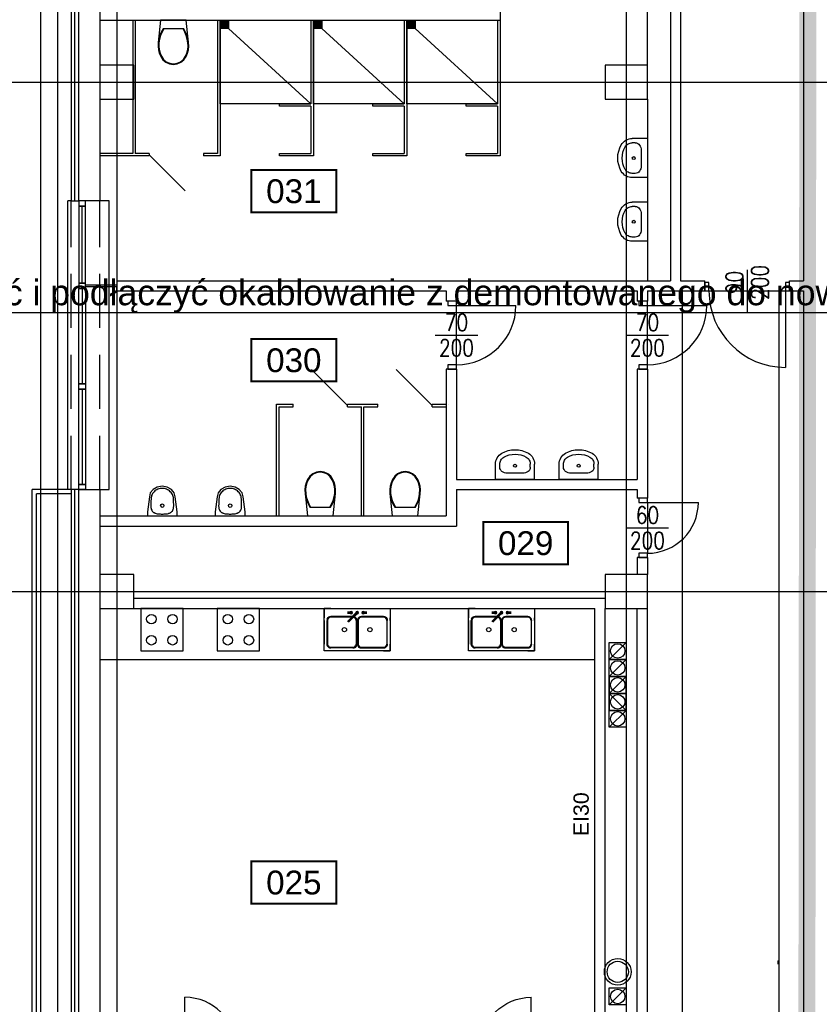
# Model space of a CAD drawing. Header units: centimetres. Extents: x -149939 to 48626, y -46000 to 152985.
# Tile 74 of 256: x -72286 to -62865, y 54138 to 65735. Entities that reach past the tile are written whole.
import ezdxf
from ezdxf import colors
from ezdxf.entities.mleader import LeaderData, LeaderLine
from ezdxf.enums import TextEntityAlignment as Align
from ezdxf.math import Vec2, Vec3

# ---------------------------------------------------------------- set-up
doc = ezdxf.new("R2010")
doc.units = ezdxf.units.CM
doc.header["$LTSCALE"] = 50
doc.header["$PDMODE"] = 35
doc.header["$PDSIZE"] = 0.1
for name, pattern in [('Kondygnacja  -0_5$0$DIVIDE', [31.75, 12.7, -6.35, 0, -6.35, 0, -6.35]), ('Kondygnacja  -0_5$0$HIDDEN', [9.525, 6.35, -3.175]), ('Osie rzutów$0$DASHDOT2', [12.7, 6.35, -3.175, 0, -3.175])]:
    doc.linetypes.add(name, pattern=pattern)
doc.layers.get('0').update_dxf_attribs({"color": 8})
doc.layers.get('DEFPOINTS').update_dxf_attribs({"color": 8})
for name, color, linetype in [('Kondygnacja  -0_5$0$ARCH_ETAPOWANIE', 8, 'Kondygnacja  -0_5$0$DIVIDE'), ('Kondygnacja  -0_5$0$ARCH_INFO_ETYK_DRZWI_IST', 8, 'Continuous'), ('Kondygnacja  -0_5$0$ARCH_INFO_ODPORNOŚĆ OGNIOWA', 8, 'Continuous'), ('Kondygnacja  -0_5$0$ARCH_MUROWANE_IST', 8, 'Continuous'), ('Kondygnacja  -0_5$0$ARCH_NIEWIDOK_IST', 8, 'Kondygnacja  -0_5$0$HIDDEN'), ('Kondygnacja  -0_5$0$ARCH_OCIEPLENIE_IST', 8, 'Continuous'), ('Kondygnacja  -0_5$0$ARCH_OTWORY_WENTYLACJA_IST', 8, 'Continuous'), ('Kondygnacja  -0_5$0$ARCH_PRZEKROJOWE_IST', 8, 'Continuous'), ('Kondygnacja  -0_5$0$ARCH_WIDOK_INNE_IST', 8, 'Continuous'), ('Kondygnacja  -0_5$0$ARCH_WIDOK_IST', 8, 'Continuous'), ('Kondygnacja  -0_5$0$ARCH_WYPOSAŻENIE_SANITARNE_IST', 8, 'Continuous'), ('Kondygnacja  -0_5$0$ARCH_ŚCIANKI_WC_5_IST', 8, 'Continuous'), ('Kondygnacja  -0_5$0$ARCH_ŚLUSARKA_DRZWI_IST', 8, 'Continuous'), ('Kondygnacja  -0_5$0$ARCH_ŚLUSARKA_OKNA_IST', 8, 'Continuous'), ('Kondygnacja  -0_5$0$ARCH_ŻELBET_IST', 8, 'Continuous'), ('Osie rzutów$0$ARCH_INFO_OSIE_IST', 8, 'Osie rzutów$0$DASHDOT2'), ('Osie rzutów$0$ARCH_INFO_OSIE_OPISY_IST', 8, 'Continuous'), ('Pomieszczenia -05$0$ARCH_INFO_AREA_ETYKIETY_200', 8, 'Continuous')]:
    doc.layers.add(name, color=color, linetype=linetype)
doc.layers.add('Kondygnacja  -0_5$0$ARCH_INFO_WYMIARY', color=8, linetype='Continuous', lineweight=9)
doc.layers.add('RFCU', color=6, linetype='Continuous', lineweight=30)
doc.styles.add('Kondygnacja  -0_5$0$Arial', font='ARIAL.TTF')
doc.styles.add('Kondygnacja  -0_5$0$Romans', font='Romans.shx', dxfattribs={"width": 0.7})
doc.styles.add('Kondygnacja  -0_5$0$ROMANS-50-CM', font='romans.shx', dxfattribs={"width": 0.8, "height": 10})
doc.styles.add('Pomieszczenia -05$0$Arial', font='ARIAL.TTF')
doc.dimstyles.new('Kondygnacja  -0_5$0$Wymiary 1-100', dxfattribs={"dimtxt": 12, "dimasz": 10, "dimexe": 5, "dimexo": 0, "dimgap": 4, "dimtad": 1, "dimrnd": 0.5, "dimzin": 12, "dimdsep": 46, "dimtxsty": 'Kondygnacja  -0_5$0$Romans', "dimblk": 'Kondygnacja  -0_5$0$_Oblique', "dimcen": 10, "dimdle": 10, "dimclrt": 55, "dimazin": 0, "dimtfac": 1, "dimtmove": 1, "dimatfit": 3, "dimfxl": 8, "dimfxlon": 1, "dimtolj": 1, "dimtzin": 0, "dimarcsym": 0})

# ---------------------------------------------------------------- blocks, each defined once
blk = doc.blocks.new('Osie rzutów')
at = {"layer": 'Osie rzutów$0$ARCH_INFO_OSIE_IST', "ltscale": 10}
for p, q in [((4930, 12510), (4930, 4623.26)), ((5000, 12510), (5000, 4512.32)), ((5600, 12510), (5600, 4512.32)), ((4436.04, 11000), (13655, 11000)), ((4436.04, 10400), (13655, 10400))]:
    blk.add_line(p, q, dxfattribs=at)
blk = doc.blocks.new('Kondygnacja  -0_5$0$_Oblique')
at = {"color": 0, "linetype": 'ByBlock', "lineweight": -2}
blk.add_line((-0.5, -0.5), (0.5, 0.5), dxfattribs=at)
blk = doc.blocks.new('*D151')
at = {"layer": 'DEFPOINTS', "color": 0}
for p in [(-64890, 62540), (-64476, 62540), (-64890, 30370)]:
    blk.add_point(p, dxfattribs=at)
at = {"layer": 'Kondygnacja  -0_5$0$ARCH_INFO_WYMIARY', "color": 0, "lineweight": -2}
for p, q in [((-64484, 62540), (-64471, 62540)), ((-64476, 30360), (-64476, 62550)), ((-64496, 48036), (-64496, 47990)), ((-64496, 47990), (-64476, 46455)), ((-64484, 30370), (-64471, 30370))]:
    blk.add_line(p, q, dxfattribs=at)
at = {"layer": 'Kondygnacja  -0_5$0$ARCH_INFO_WYMIARY', "color": 0, "linetype": 'ByBlock', "lineweight": -2, "xscale": 10, "yscale": 10, "zscale": 10}
for p, rotation in [((-64476, 62540), 90), ((-64476, 30370), 270)]:
    blk.add_blockref('Kondygnacja  -0_5$0$_Oblique', p, dxfattribs=dict(at, rotation=rotation))
at = {"layer": 'Kondygnacja  -0_5$0$ARCH_INFO_WYMIARY', "color": 55, "insert": (-64506, 48013), "char_height": 12, "attachment_point": 5, "rotation": 90, "style": 'Kondygnacja  -0_5$0$Romans'}
blk.add_mtext('\\A1;32170', dxfattribs=at)
blk = doc.blocks.new('*D172')
at = {"layer": 'DEFPOINTS', "color": 0}
for p in [(-63339, 62540), (-63050, 62540), (-63050, 46720)]:
    blk.add_point(p, dxfattribs=at)
at = {"layer": 'Kondygnacja  -0_5$0$ARCH_INFO_WYMIARY', "color": 0, "lineweight": -2}
for p, q in [((-63331, 62540), (-63344, 62540)), ((-63339, 46710), (-63339, 62550)), ((-63331, 46720), (-63344, 46720))]:
    blk.add_line(p, q, dxfattribs=at)
at = {"layer": 'Kondygnacja  -0_5$0$ARCH_INFO_WYMIARY', "color": 0, "linetype": 'ByBlock', "lineweight": -2, "xscale": 10, "yscale": 10, "zscale": 10}
for p, rotation in [((-63339, 62540), 90), ((-63339, 46720), 270)]:
    blk.add_blockref('Kondygnacja  -0_5$0$_Oblique', p, dxfattribs=dict(at, rotation=rotation))
at = {"layer": 'Kondygnacja  -0_5$0$ARCH_INFO_WYMIARY', "color": 55, "insert": (-63349, 54630), "char_height": 12, "attachment_point": 5, "rotation": 90, "style": 'Kondygnacja  -0_5$0$Romans'}
blk.add_mtext('\\A1;15820', dxfattribs=at)
blk = doc.blocks.new('Kondygnacja  -0_5$0$DRZWI90')
blk.add_line((-45, 0), (-45, 90))
at = {"lineweight": -3}
for p, q in [((0, -25), (0, 25)), ((45, 0), (-45, 0))]:
    blk.add_line(p, q, dxfattribs=at)
for points in [[(-50, -10), (-45, -10), (-45, 0), (-50, 0)], [(45, -10), (50, -10), (50, 0), (45, 0)]]:
    blk.add_lwpolyline(points, close=True, dxfattribs=at)
blk.add_arc((-45, 0), 90, 0, 90, dxfattribs=at)
blk = doc.blocks.new('Kondygnacja  -0_5$0$DRZWI70')
blk.add_line((-35, 0), (-35, 70))
at = {"lineweight": -3}
for p, q in [((0, -25), (0, 25)), ((35, 0), (-35, 0))]:
    blk.add_line(p, q, dxfattribs=at)
for points in [[(-40, -10), (-35, -10), (-35, 0), (-40, 0)], [(35, -10), (40, -10), (40, 0), (35, 0)]]:
    blk.add_lwpolyline(points, close=True, dxfattribs=at)
blk.add_arc((-35, 0), 70, 0, 90, dxfattribs=at)
blk = doc.blocks.new('Kondygnacja  -0_5$0$DRZWI60')
at = {"color": 0}
blk.add_line((-30, 0), (-30, 60), dxfattribs=at)
at = {"color": 0, "lineweight": -3}
for p, q in [((0, -25), (0, 25)), ((-30, 0), (30, 0))]:
    blk.add_line(p, q, dxfattribs=at)
for points in [[(-35, -10), (-30, -10), (-30, 0), (-35, 0)], [(30, -10), (35, -10), (35, 0), (30, 0)]]:
    blk.add_lwpolyline(points, close=True, dxfattribs=at)
blk.add_arc((-30, 0), 60, 0, 90, dxfattribs=at)
blk = doc.blocks.new('Kondygnacja  -0_5$0$kibel wiszący')
at = {"ltscale": 0.3}
for p, q in [((-12.3, 46.8), (-15, 43)), ((-8.8, 49.7), (-12.3, 46.8)), ((-8.4, 49), (-11.8, 46.2)), ((-4.6, 51.6), (-8.8, 49.7)), ((-4.4, 50.8), (-8.4, 49)), ((0, 52.2), (-4.6, 51.6)), ((0, 51.4), (-4.4, 50.8)), ((4.6, 51.6), (0, 52.2)), ((4.4, 50.8), (0, 51.4)), ((8.4, 49), (4.4, 50.8)), ((8.8, 49.7), (4.6, 51.6)), ((11.8, 46.2), (8.4, 49)), ((12.3, 46.8), (8.8, 49.7)), ((15, 43), (12.3, 46.8)), ((-17.6, 34.9), (-18.1, 30.7)), ((-16.6, 39), (-17.6, 34.9)), ((-16.8, 34.8), (-17.3, 30.7)), ((-15.8, 38.8), (-16.8, 34.8)), ((-15, 43), (-16.6, 39)), ((-14.2, 42.6), (-15.8, 38.8)), ((-11.8, 46.2), (-14.2, 42.6)), ((14.2, 42.6), (11.8, 46.2)), ((15.8, 38.8), (14.2, 42.6)), ((16.6, 39), (15, 43)), ((16.8, 34.8), (15.8, 38.8)), ((17.6, 34.9), (16.6, 39)), ((17.3, 30.7), (16.8, 34.8)), ((18.1, 30.7), (17.6, 34.9)), ((-18.1, 30.7), (-17.9, 26.5)), ((-17.9, 26.5), (-17.2, 22.2)), ((-17.9, 26.5), (-15.1, 0)), ((-17.3, 30.7), (-17.1, 26.6)), ((-17.1, 26.6), (-16.4, 22.3)), ((15.1, 0), (17.9, 26.5)), ((16.4, 22.3), (17.1, 26.6)), ((17.1, 26.6), (17.3, 30.7)), ((17.2, 22.2), (17.9, 26.5)), ((17.9, 26.5), (18.1, 30.7)), ((-17.2, 22.2), (-16, 18.1)), ((-16.4, 22.3), (-15.1, 18.1)), ((-16, 18.1), (-14.3, 14.1)), ((-15.1, 18.1), (-13.4, 14.1)), ((-14.3, 14.1), (-12.2, 10.3)), ((-13.4, 14.1), (-11.3, 10.3)), ((11.3, 10.3), (13.4, 14.1)), ((12.2, 10.3), (14.3, 14.1)), ((13.4, 14.1), (15.2, 18.1)), ((14.3, 14.1), (16, 18.1)), ((15.2, 18.1), (16.4, 22.3)), ((16, 18.1), (17.2, 22.2)), ((-12.2, 10.3), (12.2, 10.3))]:
    blk.add_line(p, q, dxfattribs=at)
at = {"ltscale": 3}
blk.add_line((-15.1, 0), (15.1, 0), dxfattribs=at)
blk = doc.blocks.new('Kondygnacja  -0_5$0$KLM_Poziom_0$0$M_BATH_TOIL_3D URINAL - BOWL_P')
at = {"color": 0, "linetype": 'ByBlock', "lineweight": -2}
blk.add_lwpolyline([(0, -17.5), (5, -17.5), (22.4, -15.2), (27.1, -14.1), (31.3, -10.8), (34, -5.9), (35, 0), (34, 5.9), (31.3, 10.8), (27.1, 14.1), (22.4, 15.2), (5, 17.5), (0, 17.5)], close=True, dxfattribs=at)
blk.add_lwpolyline([(21.8, -13.1, 0.041948), (24, -12.5, 0.055141), (26.3, -11.3, 0.048624), (28.5, -9.5, 0.049619), (30.2, -7.5, 0.049556), (31.5, -5.2, 0.049867), (32.2, -2.6, 0.049959), (32.5, 0, 0.049959), (32.2, 2.6, 0.049867), (31.5, 5.2, 0.049556), (30.2, 7.5, 0.049619), (28.5, 9.5, 0.048624), (26.3, 11.3, 0.055141), (24, 12.5, 0.041948), (21.8, 13.1, 0.011975), (13.8, 13.5, 0.042106), (10, 13.4, 0.066431), (7.8, 12.9, 0.050995), (5.8, 11.9, 0.080215), (4.8, 11, 0.019094), (4.2, 10.2, 0.027547), (3.9, 9.6, 0.030792), (3.4, 8.7, 0.020957), (2.9, 7.2, 0.047941), (2.5, 4.8, 0.023967), (2.2, 0, 0.023967), (2.5, -4.8, 0.047941), (2.9, -7.2, 0.020957), (3.4, -8.7, 0.030792), (3.9, -9.6, 0.027547), (4.2, -10.2, 0.019094), (4.8, -11, 0.080215), (5.8, -11.9, 0.050995), (7.8, -12.9, 0.066431), (10, -13.4, 0.042106), (13.8, -13.5, 0.011975)], format="xyb", close=True, dxfattribs=at)
blk.add_circle((12.1, 0), 2, dxfattribs=at)
at = {"layer": 'DEFPOINTS', "color": 0, "linetype": 'ByBlock', "lineweight": -2}
for p in [(0, 38.1), (0, -38.1)]:
    blk.add_point(p, dxfattribs=at)
blk = doc.blocks.new('Kondygnacja  -0_5$0$umywalka')
at = {"ltscale": 0.3}
for p, q in [((0, -23), (0, 23)), ((0, 23), (17.8, 23)), ((14.3, 18), (17.8, 18)), ((7.2, -9.1), (7.2, 9.1)), ((7.2, 9.1), (7.2, 9.1)), ((0, -23), (17.8, -23)), ((14.3, -18), (17.8, -18))]:
    blk.add_line(p, q, dxfattribs=at)
for points in [[(7.2, 9.1), (7.3, 10.8), (7.7, 12.5), (8.4, 14), (9.3, 15.4), (10.3, 16.5), (11.5, 17.3), (12.9, 17.8), (14.3, 18)], [(17.8, 23), (19.8, 22.9), (21.7, 22.5), (23.6, 21.9), (25.4, 21), (27, 20), (28.4, 18.7), (29.7, 17.3), (30.8, 15.7)], [(17.8, 18), (19.1, 17.9), (20.3, 17.7), (21.5, 17.3), (22.6, 16.7), (23.7, 16.1), (24.6, 15.3), (25.4, 14.4), (26.1, 13.3)], [(26.1, 13.3), (27.7, 10.2), (28.8, 6.9), (29.5, 3.5), (29.7, 0), (29.5, -3.5), (28.8, -6.9), (27.7, -10.2), (26.1, -13.3)], [(30.8, 15.7), (32.6, 12), (33.9, 8.1), (34.7, 4.1), (35, 0), (34.7, -4.1), (33.9, -8.1), (32.6, -12), (30.8, -15.7)], [(14.3, -18), (12.9, -17.8), (11.5, -17.3), (10.3, -16.5), (9.3, -15.4), (8.4, -14), (7.7, -12.5), (7.3, -10.8), (7.2, -9.1)], [(26.1, -13.3), (25.4, -14.4), (24.6, -15.3), (23.7, -16.1), (22.6, -16.7), (21.5, -17.3), (20.3, -17.7), (19.1, -17.9), (17.8, -18)], [(30.8, -15.7), (29.7, -17.3), (28.4, -18.7), (27, -20), (25.4, -21), (23.6, -21.9), (21.7, -22.5), (19.8, -22.9), (17.8, -23)]]:
    blk.add_lwpolyline(points, dxfattribs=at)
blk.add_circle((16.1, 0), 1.75, dxfattribs=at)
blk = doc.blocks.new('Kondygnacja  -0_5$0$KLM_Poziom_0$0$ZLEW2')
for points, elevation in [([(78, 0), (0, 0), (0, -50), (78, -50)], -0.5), ([(37.8, -43.2), (38, -42), (38, -14), (37.8, -12.8), (37.2, -11.8), (36.2, -10.8), (35.2, -10.2), (34, -10), (8, -10), (6.8, -10.2), (5.8, -10.8), (4.8, -11.8), (4.2, -12.8), (4, -14), (4, -42), (4.2, -43.2), (4.8, -44.2), (5.8, -45.2), (6.8, -45.8), (8, -46), (34, -46), (35.2, -45.8), (36.2, -45.2), (37.2, -44.2)], -16.5), ([(73.8, -43.2), (74, -42), (74, -14), (73.8, -12.8), (73.2, -11.8), (72.2, -10.8), (71.2, -10.2), (70, -10), (44, -10), (42.8, -10.2), (41.8, -10.8), (40.8, -11.8), (40.2, -12.8), (40, -14), (40, -42), (40.2, -43.2), (40.8, -44.2), (41.8, -45.2), (42.8, -45.8), (44, -46), (70, -46), (71.2, -45.8), (72.2, -45.2), (73.2, -44.2)], -16.5)]:
    blk.add_lwpolyline(points, close=True, dxfattribs=dict(elevation=elevation))
for points in [[(8, -9.5), (6.5, -9.8), (5.5, -10.2), (4.2, -11.5), (3.8, -12.5), (3.5, -14)], [(34, -9.5), (35.5, -9.8), (36.5, -10.2), (37.8, -11.5), (38.2, -12.5), (38.5, -14)], [(44, -9.5), (42.5, -9.8), (41.5, -10.2), (40.2, -11.5), (39.8, -12.5), (39.5, -14)], [(70, -9.5), (71.5, -9.8), (72.5, -10.2), (73.8, -11.5), (74.2, -12.5), (74.5, -14)], [(8, -46.5), (6.5, -46.2), (5.5, -45.8), (4.2, -44.5), (3.8, -43.5), (3.5, -42)], [(34, -46.5), (35.5, -46.2), (36.5, -45.8), (37.8, -44.5), (38.2, -43.5), (38.5, -42)], [(44, -46.5), (42.5, -46.2), (41.5, -45.8), (40.2, -44.5), (39.8, -43.5), (39.5, -42)], [(70, -46.5), (71.5, -46.2), (72.5, -45.8), (73.8, -44.5), (74.2, -43.5), (74.5, -42)]]:
    blk.add_lwpolyline(points)
at = {"elevation": -0.5}
for points in [[(8, -10), (6.8, -10.2), (5.8, -10.8), (4.8, -11.8), (4.2, -12.8), (4, -14)], [(34, -10), (35.2, -10.2), (36.2, -10.8), (37.2, -11.8), (37.8, -12.8), (38, -14)], [(44, -10), (42.8, -10.2), (41.8, -10.8), (40.8, -11.8), (40.2, -12.8), (40, -14)], [(70, -10), (71.2, -10.2), (72.2, -10.8), (73.2, -11.8), (73.8, -12.8), (74, -14)], [(8, -46), (6.8, -45.8), (5.8, -45.2), (4.8, -44.2), (4.2, -43.2), (4, -42)], [(34, -46), (35.2, -45.8), (36.2, -45.2), (37.2, -44.2), (37.8, -43.2), (38, -42)], [(44, -46), (42.8, -45.8), (41.8, -45.2), (40.8, -44.2), (40.2, -43.2), (40, -42)], [(70, -46), (71.2, -45.8), (72.2, -45.2), (73.2, -44.2), (73.8, -43.2), (74, -42)]]:
    blk.add_lwpolyline(points, dxfattribs=at)
for points in [[(8, -9.5), (34, -9.5, -0.318626)], [(38.5, -14), (38.5, -42, -0.325454)], [(34, -46.5), (8, -46.5, -0.318626)]]:
    blk.add_lwpolyline(points, format="xyb")
at = {"extrusion": (1.83772e-16, 1, -1.83772e-16), "elevation": -5.5}
blk.add_lwpolyline([(-33.5, 2.5), (-33.5, 3.5), (-27.5, 3.5), (-27.5, 2.5)], close=True, dxfattribs=at)
at = {"extrusion": (-0.707107, -0.707107, -1.83772e-16), "elevation": -24.8}
blk.add_lwpolyline([(29.6, 2.5), (31.6, 5.5), (46.4, 5.5), (46.4, 4), (32.6, 4), (32.6, 2.5)], close=True, dxfattribs=at)
at = {"extrusion": (-6.12574e-17, -1, -1.83772e-16), "elevation": 4.5}
blk.add_lwpolyline([(44.5, 2.5), (44.5, 3.5), (50.5, 3.5), (50.5, 2.5)], close=True, dxfattribs=at)
for centre, radius in [((32, -5, 0.5), 1.5), ((39, -5, 0.5), 1.5), ((46, -5, 0.5), 1.5), ((49, -15, 3), 0.5)]:
    blk.add_circle(centre, radius)
for centre, start, end in [((24, -25, -16.5), 0, 180), ((54, -25, -16.5), 0, 180), ((24, -25, -16.5), 180, 0), ((54, -25, -16.5), 180, 0)]:
    blk.add_arc(centre, 2.5, start, end)
for points, invisible_edges in [([(5.5, -10.2), (6.5, -9.8), (5.8, 0), (0, 0)], 10), ([(4.2, -11.5), (5.5, -10.2), (0, 0), (0, -7)], 10), ([(8, -9.5), (8, 0), (5.8, 0), (6.5, -9.8)], 5), ([(70, -9.5), (70, 0), (8, 0), (8, -9.5)], 13), ([(70, -9.5), (70, 0), (72.2, 0), (71.5, -9.8)], 5), ([(72.5, -10.2), (71.5, -9.8), (72.2, 0), (78, 0)], 10), ([(73.8, -11.5), (72.5, -10.2), (78, 0), (78, -7)], 10), ([(3.8, -12.5), (4.2, -11.5), (0, -7), (0, -11.2)], 10), ([(3.5, -14), (0, -14), (0, -11.2), (3.8, -12.5)], 5), ([(4.8, -11.8, -0.5), (4.2, -11.5), (3.8, -12.5), (4.2, -12.8, -0.5)], 5), ([(5.5, -10.2), (4.2, -11.5), (4.8, -11.8, -0.5), (5.8, -10.8, -0.5)], 10), ([(6.5, -9.8), (5.5, -10.2), (5.8, -10.8, -0.5), (6.8, -10.2, -0.5)], 10), ([(8, -10, -0.5), (8, -9.5), (6.5, -9.8), (6.8, -10.2, -0.5)], 5), ([(34, -10, -0.5), (8, -10, -0.5), (8, -9.5), (34, -9.5)], 10), ([(34, -10, -0.5), (34, -9.5), (35.5, -9.8), (35.2, -10.2, -0.5)], 5), ([(34, -9.5), (39, -9.5), (35.5, -9.8)], 3), ([(35.5, -9.8), (36.5, -10.2), (36.2, -10.8, -0.5), (35.2, -10.2, -0.5)], 10), ([(35.5, -9.8), (39, -9.5), (36.5, -10.2)], 3), ([(36.5, -10.2), (37.8, -11.5), (37.2, -11.8, -0.5), (36.2, -10.8, -0.5)], 10), ([(36.5, -10.2), (39, -9.5), (37.8, -11.5)], 3), ([(37.2, -11.8, -0.5), (37.8, -11.5), (38.2, -12.5), (37.8, -12.8, -0.5)], 5), ([(40.2, -11.5), (39, -9.5), (37.8, -11.5)], 11), ([(40.2, -11.5), (37.8, -11.5), (38.2, -12.5), (39.8, -12.5)], 5), ([(41.5, -10.2), (39, -9.5), (40.2, -11.5)], 3), ([(42.5, -9.8), (39, -9.5), (41.5, -10.2)], 3), ([(44, -9.5), (39, -9.5), (42.5, -9.8)], 3), ([(40.8, -11.8, -0.5), (40.2, -11.5), (39.8, -12.5), (40.2, -12.8, -0.5)], 5), ([(41.5, -10.2), (40.2, -11.5), (40.8, -11.8, -0.5), (41.8, -10.8, -0.5)], 10), ([(42.5, -9.8), (41.5, -10.2), (41.8, -10.8, -0.5), (42.8, -10.2, -0.5)], 10), ([(44, -10, -0.5), (44, -9.5), (42.5, -9.8), (42.8, -10.2, -0.5)], 5), ([(70, -10, -0.5), (44, -10, -0.5), (44, -9.5), (70, -9.5)], 10), ([(70, -10, -0.5), (70, -9.5), (71.5, -9.8), (71.2, -10.2, -0.5)], 5), ([(71.5, -9.8), (72.5, -10.2), (72.2, -10.8, -0.5), (71.2, -10.2, -0.5)], 10), ([(72.5, -10.2), (73.8, -11.5), (73.2, -11.8, -0.5), (72.2, -10.8, -0.5)], 10), ([(73.2, -11.8, -0.5), (73.8, -11.5), (74.2, -12.5), (73.8, -12.8, -0.5)], 5), ([(74.2, -12.5), (73.8, -11.5), (78, -7), (78, -11.2)], 10), ([(74.5, -14), (78, -14), (78, -11.2), (74.2, -12.5)], 5), ([(3.5, -14), (0, -14), (0, -42), (3.5, -42)], 5), ([(4.2, -12.8, -0.5), (3.8, -12.5), (3.5, -14), (4, -14, -0.5)], 5), ([(4, -14, -0.5), (4, -42, -0.5), (3.5, -42), (3.5, -14)], 10), ([(37.8, -12.8, -0.5), (38.2, -12.5), (38.5, -14), (38, -14, -0.5)], 5), ([(38, -14, -0.5), (38, -42, -0.5), (38.5, -42), (38.5, -14)], 10), ([(39.5, -14), (39.8, -12.5), (38.2, -12.5), (38.5, -14)], 10), ([(39.5, -42), (39.5, -14), (38.5, -14), (38.5, -42)], 10), ([(40.2, -12.8, -0.5), (39.8, -12.5), (39.5, -14), (40, -14, -0.5)], 5), ([(40, -14, -0.5), (40, -42, -0.5), (39.5, -42), (39.5, -14)], 10), ([(73.8, -12.8, -0.5), (74.2, -12.5), (74.5, -14), (74, -14, -0.5)], 5), ([(74, -14, -0.5), (74, -42, -0.5), (74.5, -42), (74.5, -14)], 10), ([(74.5, -14), (78, -14), (78, -42), (74.5, -42)], 5), ([(74.5, -14), (78, -14), (78, -42), (74.5, -42)], 5), ([(3.5, -42), (3.8, -43.5), (0, -45), (0, -42)], 10), ([(3.8, -43.5), (4.2, -44.5), (0, -48), (0, -45)], 10), ([(4.2, -44.5), (5.5, -45.8), (0, -50), (0, -48)], 10), ([(5.5, -45.8), (2.5, -50), (0, -50)], 9), ([(5.5, -45.8), (6.5, -46.2), (5.8, -50), (2.5, -50)], 10), ([(4.2, -43.2, -0.5), (3.8, -43.5), (3.5, -42), (4, -42, -0.5)], 5), ([(4.8, -44.2, -0.5), (4.2, -44.5), (3.8, -43.5), (4.2, -43.2, -0.5)], 5), ([(5.5, -45.8), (4.2, -44.5), (4.8, -44.2, -0.5), (5.8, -45.2, -0.5)], 10), ([(6.5, -46.2), (5.5, -45.8), (5.8, -45.2, -0.5), (6.8, -45.8, -0.5)], 10), ([(8, -46.5), (8, -50), (5.8, -50), (6.5, -46.2)], 5), ([(8, -46, -0.5), (8, -46.5), (6.5, -46.2), (6.8, -45.8, -0.5)], 5), ([(34, -46, -0.5), (8, -46, -0.5), (8, -46.5), (34, -46.5)], 14), ([(34, -46, -0.5), (34, -46.5), (35.5, -46.2), (35.2, -45.8, -0.5)], 5), ([(34, -46.5), (39, -46.5), (35.5, -46.2)], 3), ([(35.5, -46.2), (36.5, -45.8), (36.2, -45.2, -0.5), (35.2, -45.8, -0.5)], 10), ([(35.5, -46.2), (39, -46.5), (36.5, -45.8)], 3), ([(36.5, -45.8), (37.8, -44.5), (37.2, -44.2, -0.5), (36.2, -45.2, -0.5)], 10), ([(36.5, -45.8), (39, -46.5), (37.8, -44.5)], 3), ([(37.2, -44.2, -0.5), (37.8, -44.5), (38.2, -43.5), (37.8, -43.2, -0.5)], 5), ([(37.8, -43.2, -0.5), (38.2, -43.5), (38.5, -42), (38, -42, -0.5)], 5), ([(40.2, -44.5), (37.8, -44.5), (38.2, -43.5), (39.8, -43.5)], 5), ([(40.2, -44.5), (39, -46.5), (37.8, -44.5)], 11), ([(39.5, -42), (39.8, -43.5), (38.2, -43.5), (38.5, -42)], 10), ([(41.5, -45.8), (39, -46.5), (40.2, -44.5)], 3), ([(42.5, -46.2), (39, -46.5), (41.5, -45.8)], 3), ([(44, -46.5), (39, -46.5), (42.5, -46.2)], 3), ([(40.2, -43.2, -0.5), (39.8, -43.5), (39.5, -42), (40, -42, -0.5)], 5), ([(40.8, -44.2, -0.5), (40.2, -44.5), (39.8, -43.5), (40.2, -43.2, -0.5)], 5), ([(41.5, -45.8), (40.2, -44.5), (40.8, -44.2, -0.5), (41.8, -45.2, -0.5)], 10), ([(42.5, -46.2), (41.5, -45.8), (41.8, -45.2, -0.5), (42.8, -45.8, -0.5)], 10), ([(44, -46, -0.5), (44, -46.5), (42.5, -46.2), (42.8, -45.8, -0.5)], 5), ([(70, -46, -0.5), (44, -46, -0.5), (44, -46.5), (70, -46.5)], 10), ([(70, -46, -0.5), (70, -46.5), (71.5, -46.2), (71.2, -45.8, -0.5)], 5), ([(70, -46.5), (70, -50), (72.2, -50), (71.5, -46.2)], 5), ([(71.5, -46.2), (72.5, -45.8), (72.2, -45.2, -0.5), (71.2, -45.8, -0.5)], 10), ([(72.5, -45.8), (71.5, -46.2), (72.2, -50), (75.5, -50)], 10), ([(72.5, -45.8), (73.8, -44.5), (73.2, -44.2, -0.5), (72.2, -45.2, -0.5)], 10), ([(73.8, -44.5), (72.5, -45.8), (78, -50), (78, -48)], 10), ([(72.5, -45.8), (75.5, -50), (78, -50)], 9), ([(73.2, -44.2, -0.5), (73.8, -44.5), (74.2, -43.5), (73.8, -43.2, -0.5)], 5), ([(73.8, -43.2, -0.5), (74.2, -43.5), (74.5, -42), (74, -42, -0.5)], 5), ([(74.2, -43.5), (73.8, -44.5), (78, -48), (78, -45)], 10), ([(74.5, -42), (74.2, -43.5), (78, -45), (78, -42)], 10), ([(70, -46.5), (8, -46.5), (8, -50), (70, -50)], 11)]:
    blk.add_3dface(points, dxfattribs=dict(invisible_edges=invisible_edges))
for points in [[(27.5, -4.5, 3.5), (33.5, -4.5, 3.5), (33.5, -4.5, 2.5), (27.5, -4.5, 2.5)], [(27.5, -5.5, 3.5), (33.5, -5.5, 3.5), (33.5, -5.5, 2.5), (27.5, -5.5, 2.5)], [(38.1, -5.2, 4), (39.5, -6.6, 4), (39.5, -6.6, 2.5), (37.4, -4.5, 2.5)], [(38.8, -5.9, 5.5), (38.1, -5.2, 4), (49.3, -16.3, 4), (49.3, -16.3, 5.5)], [(39.2, -4.1, 4), (40.6, -5.5, 4), (40.6, -5.5, 2.5), (38.5, -3.4, 2.5)], [(39.9, -4.8, 5.5), (39.2, -4.1, 4), (50.3, -15.3, 4), (50.3, -15.3, 5.5)], [(50.5, -4.5, 3.5), (44.5, -4.5, 3.5), (44.5, -4.5, 2.5), (50.5, -4.5, 2.5)], [(50.5, -5.5, 3.5), (44.5, -5.5, 3.5), (44.5, -5.5, 2.5), (50.5, -5.5, 2.5)]]:
    blk.add_3dface(points)
blk = doc.blocks.new('Pomieszczenia -05$0$etykieta_numer')
at = {"color": 0, "linetype": 'ByBlock', "const_width": 2.44}
blk.add_lwpolyline([(-50, -50), (-50, 0), (50, 0), (50, -50)], close=True, dxfattribs=at)
at = {"color": 0, "linetype": 'ByBlock', "style": 'Pomieszczenia -05$0$Arial'}
blk.add_attdef('AECAREA:NUMBER', text='', height=28, dxfattribs=at).set_placement((0, -25), align=Align.MIDDLE)

msp = doc.modelspace()

# ---------------------------------------------------------------- hatches: boundary and pattern name
at = {"layer": 'Kondygnacja  -0_5$0$ARCH_WIDOK_INNE_IST'}
h = msp.add_hatch(dxfattribs=at)
h.set_pattern_fill('ANSI31', color=256, scale=5, angle=45, style=0)
h.set_pattern_definition([(270, (567340.365, -65335.702), (-15.875, -3e-15), [])])
h.paths.add_polyline_path([(-69925, 65730), (-69825, 65730), (-69825, 65630), (-69925, 65630)])
h = msp.add_hatch(dxfattribs=at)
h.set_pattern_fill('ANSI31', color=256, scale=5, angle=45, style=0)
h.set_pattern_definition([(270, (568440.365, -65335.702), (-15.875, -3e-15), [])])
h.paths.add_polyline_path([(-68825, 65730), (-68725, 65730), (-68725, 65630), (-68825, 65630)])
h = msp.add_hatch(dxfattribs=at)
h.set_pattern_fill('ANSI31', color=256, scale=5, angle=45, style=0)
h.set_pattern_definition([(270, (569540.365, -65335.702), (-15.875, -3e-15), [])])
h.paths.add_polyline_path([(-67725, 65730), (-67625, 65730), (-67625, 65630), (-67725, 65630)])

# ---------------------------------------------------------------- linework, layer by layer
at = {"layer": 'Kondygnacja  -0_5$0$ARCH_ETAPOWANIE', "ltscale": 10, "const_width": 200, "elevation": 3000}
msp.add_lwpolyline([(-71680, -5690), (-71680, 9430), (-65010, 9430), (-65010, 10860), (-63050, 10860), (-62990, 77200), (-59020, 77200), (-59020, 89588.736), (-59420, 89588.736), (-59420.034, 102625.822), (-71890, 102620.19), (-71890, 102620.19), (-32748.04, 102637.868)], dxfattribs=at)
at = {"layer": 'Kondygnacja  -0_5$0$ARCH_MUROWANE_IST', "ltscale": 4}
for p, q in [((-64620, 69740), (-64620, 62660)), ((-64500, 69740), (-64500, 62660)), ((-63050, 69740), (-63050, 62660)), ((-66625, 66670), (-66625, 65730)), ((-71340, 65730), (-66625, 65730)), ((-71140, 62660), (-64620, 62660)), ((-71140, 62660), (-71140, 62610)), ((-64500, 62660), (-64215, 62660)), ((-64215, 62540), (-64215, 62660)), ((-63215, 62660), (-63050, 62660)), ((-63215, 62540), (-63215, 62660)), ((-71140, 62610), (-71510, 62610)), ((-71140, 62590), (-71510, 62590)), ((-71140, 62540), (-71140, 62590)), ((-71140, 62540), (-67260, 62540)), ((-67260, 62540), (-67260, 62420)), ((-67140, 62540), (-65010, 62540)), ((-67140, 62540), (-67140, 62420)), ((-65010, 62540), (-65010, 62420)), ((-64890, 62540), (-64215, 62540)), ((-64890, 62540), (-64890, 62420)), ((-63215, 62540), (-63050, 62540)), ((-63050, 62540), (-63050, 46720)), ((-67140, 62420), (-67260, 62420)), ((-64890, 62420), (-65010, 62420)), ((-67260, 61620), (-67260, 59890)), ((-67140, 61620), (-67260, 61620)), ((-67140, 61620), (-67140, 60320)), ((-65010, 61620), (-65010, 60320)), ((-64890, 61620), (-65010, 61620)), ((-64890, 61620), (-64890, 60100)), ((-67140, 60320), (-65010, 60320)), ((-67140, 60200), (-67140, 59770)), ((-67140, 60200), (-65010, 60200)), ((-65010, 60200), (-65010, 60100)), ((-64890, 60100), (-65010, 60100)), ((-71340, 59890), (-67260, 59890)), ((-71340, 59770), (-67140, 59770)), ((-65010, 59400), (-65010, 59200)), ((-64890, 59400), (-65010, 59400)), ((-64890, 59400), (-64890, 59200)), ((-70940, 58920), (-65390, 58920)), ((-71340, 58800), (-71340, 57240)), ((-70940, 58800), (-65510, 58800)), ((-65510, 53620), (-65510, 58800)), ((-65390, 53200), (-65390, 58800)), ((-65010, 53200), (-65010, 58800)), ((-64890, 53200), (-64890, 58800))]:
    msp.add_line(p, q, dxfattribs=at)
for points in [[(-71590, 67400), (-71340, 67400), (-71340, 63600), (-71590, 63600)], [(-71590, 60200), (-71340, 60200), (-71340, 51868.29), (-71590, 51868.29)]]:
    msp.add_lwpolyline(points, close=True, dxfattribs=at)
at = {"layer": 'Kondygnacja  -0_5$0$ARCH_NIEWIDOK_IST', "ltscale": 2}
for p, q in [((-71680, 60200), (-71680, 63600)), ((-71340, 60200), (-71340, 63600))]:
    msp.add_line(p, q, dxfattribs=at)
at = {"layer": 'Kondygnacja  -0_5$0$ARCH_OCIEPLENIE_IST'}
for p, q in [((-71635, 63600), (-71635, 67400)), ((-71635, 51868.29), (-71635, 60200))]:
    msp.add_line(p, q, dxfattribs=at)
at = {"layer": 'Kondygnacja  -0_5$0$ARCH_OTWORY_WENTYLACJA_IST'}
for p, q in [((-65140, 58400), (-65340, 58200)), ((-65140, 58200), (-65340, 58000)), ((-65140, 58000), (-65340, 57800)), ((-65340, 57800), (-65140, 57600)), ((-65340, 57800), (-65140, 57600)), ((-65140, 57600), (-65340, 57400)), ((-65140, 54330), (-65340, 54130))]:
    msp.add_line(p, q, dxfattribs=at)
for points in [[(-65140, 58200), (-65340, 58200), (-65340, 58400), (-65140, 58400)], [(-65140, 58000), (-65340, 58000), (-65340, 58200), (-65140, 58200)], [(-65340, 57800), (-65140, 57800), (-65140, 58000), (-65340, 58000)], [(-65340, 57800), (-65140, 57800), (-65140, 58000), (-65340, 58000)], [(-65140, 57800), (-65340, 57800), (-65340, 58000), (-65140, 58000)], [(-65340, 57600), (-65140, 57600), (-65140, 57800), (-65340, 57800)], [(-65340, 57600), (-65140, 57600), (-65140, 57800), (-65340, 57800)], [(-65140, 57600), (-65340, 57600), (-65340, 57800), (-65140, 57800)], [(-65140, 57400), (-65340, 57400), (-65340, 57600), (-65140, 57600)], [(-65140, 54130), (-65340, 54130), (-65340, 54330), (-65140, 54330)]]:
    msp.add_lwpolyline(points, close=True, dxfattribs=at)
for centre, radius in [((-65240, 58300), 85), ((-65240, 58100), 85), ((-65240, 57900), 85), ((-65240, 57700), 85), ((-65240, 57500), 85), ((-65240, 54520), 157.5), ((-65240, 54520), 125), ((-65240, 54230), 85)]:
    msp.add_circle(centre, radius, dxfattribs=at)
at = {"layer": 'Kondygnacja  -0_5$0$ARCH_PRZEKROJOWE_IST', "ltscale": 4}
for p, q in [((-71840, 68850), (-71840, 50600)), ((-72040, 68650), (-72040, 50600)), ((-72140, 51868.29), (-72140, 60200)), ((-71680, 60200), (-72140, 60200)), ((-72090, 51918.29), (-72090, 60150)), ((-71680, 60150), (-72090, 60150))]:
    msp.add_line(p, q, dxfattribs=at)
for points in [[(-71590, 67400), (-71680, 67400), (-71680, 63600), (-71590, 63600)], [(-71590, 60200), (-71680, 60200), (-71680, 51868.29), (-71590, 51868.29)]]:
    msp.add_lwpolyline(points, dxfattribs=at)
at = {"layer": 'Kondygnacja  -0_5$0$ARCH_WIDOK_INNE_IST'}
for p, q in [((-68855, 64745), (-69825, 65630)), ((-67755, 64745), (-68725, 65630)), ((-66655, 64745), (-67625, 65630))]:
    msp.add_line(p, q, dxfattribs=at)
for points in [[(-69925, 65730), (-68855, 65730), (-68855, 64745), (-69925, 64745)], [(-69925, 65730), (-69825, 65730), (-69825, 65630), (-69925, 65630)], [(-68825, 65730), (-67755, 65730), (-67755, 64745), (-68825, 64745)], [(-68825, 65730), (-68725, 65730), (-68725, 65630), (-68825, 65630)], [(-67725, 65730), (-66655, 65730), (-66655, 64745), (-67725, 64745)], [(-67725, 65730), (-67625, 65730), (-67625, 65630), (-67725, 65630)]]:
    msp.add_lwpolyline(points, close=True, dxfattribs=at)
at = {"layer": 'Kondygnacja  -0_5$0$ARCH_WIDOK_IST'}
for p, q in [((-64890, 65200), (-64890, 69740)), ((-64890, 64800), (-64890, 62660)), ((-71680, 63600), (-71720, 63600))]:
    msp.add_line(p, q, dxfattribs=at)
for points in [[(-71680, 60200), (-71720, 60200), (-71720, 63600)], [(-71340, 60200), (-71230, 60200), (-71230, 63600), (-71340, 63600)]]:
    msp.add_lwpolyline(points, dxfattribs=at)
at = {"layer": 'Kondygnacja  -0_5$0$ARCH_WYPOSAŻENIE_SANITARNE_IST'}
msp.add_line((-71340, 58200), (-65510, 58200), dxfattribs=at)
for points in [[(-70860, 58300), (-70360, 58300), (-70360, 58800), (-70860, 58800)], [(-69960, 58300), (-69460, 58300), (-69460, 58800), (-69960, 58800)]]:
    msp.add_lwpolyline(points, close=True, dxfattribs=at)
for centre in [(-70735, 58675), (-70485, 58675), (-69835, 58675), (-69585, 58675), (-70735, 58425), (-70485, 58425), (-69835, 58425), (-69585, 58425)]:
    msp.add_circle(centre, 55.739, dxfattribs=at)
at = {"layer": 'Kondygnacja  -0_5$0$ARCH_ŚCIANKI_WC_5_IST'}
for p, q in [((-70955, 65730), (-70955, 64160)), ((-70925, 65730), (-70925, 64160)), ((-69955, 65730), (-69955, 64160)), ((-69925, 65730), (-69925, 64130)), ((-68855, 65730), (-68855, 64745)), ((-68825, 65730), (-68825, 64130)), ((-67755, 65730), (-67755, 64745)), ((-67725, 65730), (-67725, 64130)), ((-66655, 65730), (-66655, 64745)), ((-66625, 65730), (-66625, 64130)), ((-69225, 64715), (-69225, 64745)), ((-69225, 64745), (-68855, 64745)), ((-68855, 64715), (-69225, 64715)), ((-68855, 64715), (-68855, 64160)), ((-68125, 64715), (-68125, 64745)), ((-68125, 64745), (-67755, 64745)), ((-67755, 64715), (-68125, 64715)), ((-67755, 64715), (-67755, 64160)), ((-67025, 64715), (-67025, 64745)), ((-67025, 64745), (-66655, 64745)), ((-66655, 64715), (-67025, 64715)), ((-66655, 64715), (-66655, 64160)), ((-70955, 64160), (-71340, 64160)), ((-70760, 64160), (-70925, 64160)), ((-70760, 64160), (-70760, 64130)), ((-70760, 64145), (-70335.736, 63720.736)), ((-69955, 64160), (-70120, 64160)), ((-70120, 64160), (-70120, 64130)), ((-69225, 64130), (-69225, 64160)), ((-69225, 64160), (-68855, 64160)), ((-68125, 64130), (-68125, 64160)), ((-68125, 64160), (-67755, 64160)), ((-67025, 64130), (-67025, 64160)), ((-67025, 64160), (-66655, 64160)), ((-70955, 64130), (-71340, 64130)), ((-70955, 64130), (-70955, 64130)), ((-70760, 64130), (-70955, 64130)), ((-69925, 64130), (-70120, 64130)), ((-68825, 64130), (-69225, 64130)), ((-67725, 64130), (-68125, 64130)), ((-66625, 64130), (-67025, 64130)), ((-68425, 61190), (-68849.264, 61614.264)), ((-67425, 61190), (-67849.264, 61614.264)), ((-69260, 59890), (-69260, 61205)), ((-69260, 61205), (-69065, 61205)), ((-69230, 59890), (-69230, 61175)), ((-69230, 61175), (-69065, 61175)), ((-69065, 61175), (-69065, 61205)), ((-68425, 61175), (-68425, 61205)), ((-68425, 61205), (-68230, 61205)), ((-68425, 61175), (-68260, 61175)), ((-68260, 61205), (-68065, 61205)), ((-68260, 59890), (-68260, 61175)), ((-68230, 61205), (-68230, 61205)), ((-68230, 59890), (-68230, 61175)), ((-68230, 61175), (-68065, 61175)), ((-68065, 61175), (-68065, 61205)), ((-67425, 61175), (-67425, 61205)), ((-67425, 61205), (-67260, 61205)), ((-67425, 61175), (-67260, 61175)), ((-67230, 61205), (-67230, 61205))]:
    msp.add_line(p, q, dxfattribs=at)
at = {"layer": 'Kondygnacja  -0_5$0$ARCH_ŚLUSARKA_OKNA_IST'}
for p, q in [((-71550, 62630), (-71550, 63540)), ((-71550, 62570), (-71550, 61445)), ((-71550, 61385), (-71550, 60260))]:
    msp.add_line(p, q, dxfattribs=at)
for points in [[(-71510, 63540), (-71510, 63600), (-71590, 63600), (-71590, 63540)], [(-71510, 62630), (-71510, 63540), (-71590, 63540), (-71590, 62630)], [(-71510, 62570), (-71510, 62630), (-71590, 62630), (-71590, 62570)], [(-71510, 62570), (-71510, 61445), (-71590, 61445), (-71590, 62570)], [(-71510, 61445), (-71510, 61385), (-71590, 61385), (-71590, 61445)], [(-71510, 61385), (-71510, 60260), (-71590, 60260), (-71590, 61385)], [(-71510, 60260), (-71510, 60200), (-71590, 60200), (-71590, 60260)]]:
    msp.add_lwpolyline(points, close=True, dxfattribs=at)
at = {"layer": 'Kondygnacja  -0_5$0$ARCH_ŻELBET_IST', "ltscale": 4}
for points in [[(-71340, 64800), (-70940, 64800), (-70940, 65200), (-71340, 65200)], [(-65390, 64800), (-64890, 64800), (-64890, 65200), (-65390, 65200)], [(-71340, 58800), (-70940, 58800), (-70940, 59200), (-71340, 59200)], [(-65390, 58800), (-64890, 58800), (-64890, 59200), (-65390, 59200)]]:
    msp.add_lwpolyline(points, close=True, dxfattribs=at)

# ---------------------------------------------------------------- block references
at = {"layer": 'Kondygnacja  -0_5$0$ARCH_WYPOSAŻENIE_SANITARNE_IST', "xscale": 10, "yscale": 10, "zscale": 10}
for name, p, rotation in [('Kondygnacja  -0_5$0$kibel wiszący', (-70475, 65729.999), 180), ('Kondygnacja  -0_5$0$umywalka', (-64890, 64105), 180), ('Kondygnacja  -0_5$0$umywalka', (-64890, 63355), 180), ('Kondygnacja  -0_5$0$umywalka', (-66450, 60320), 90), ('Kondygnacja  -0_5$0$umywalka', (-65700, 60320), 90), ('Kondygnacja  -0_5$0$KLM_Poziom_0$0$M_BATH_TOIL_3D URINAL - BOWL_P', (-70606.56, 59890), 90), ('Kondygnacja  -0_5$0$KLM_Poziom_0$0$M_BATH_TOIL_3D URINAL - BOWL_P', (-69806.56, 59890), 90)]:
    msp.add_blockref(name, p, dxfattribs=dict(at, rotation=rotation))
at = {"layer": 'Kondygnacja  -0_5$0$ARCH_WYPOSAŻENIE_SANITARNE_IST', "yscale": 10, "zscale": 10}
for name, p, xscale in [('Kondygnacja  -0_5$0$kibel wiszący', (-68745.001, 59890), 10), ('Kondygnacja  -0_5$0$kibel wiszący', (-67745.001, 59890), 10), ('Kondygnacja  -0_5$0$KLM_Poziom_0$0$ZLEW2', (-67920, 58800), -10), ('Kondygnacja  -0_5$0$KLM_Poziom_0$0$ZLEW2', (-66220, 58800), -10)]:
    msp.add_blockref(name, p, dxfattribs=dict(at, xscale=xscale))
at = {"layer": 'Kondygnacja  -0_5$0$ARCH_ŚLUSARKA_DRZWI_IST', "xscale": 10, "yscale": 10, "zscale": 10}
for name, p, rotation in [('Kondygnacja  -0_5$0$DRZWI90', (-63715, 62540), 180), ('Kondygnacja  -0_5$0$DRZWI70', (-67140, 62020), 270), ('Kondygnacja  -0_5$0$DRZWI70', (-64890, 62020), 270), ('Kondygnacja  -0_5$0$DRZWI60', (-64890, 59750), 270)]:
    msp.add_blockref(name, p, dxfattribs=dict(at, rotation=rotation))
at = {"layer": 'Kondygnacja  -0_5$0$ARCH_ŚLUSARKA_DRZWI_IST', "yscale": 10, "zscale": 10}
for p, xscale in [((-70040, 53620), 10), ((-66560, 53620), -10)]:
    msp.add_blockref('Kondygnacja  -0_5$0$DRZWI60', p, dxfattribs=dict(at, xscale=xscale))
at = {"layer": 'Osie rzutów$0$ARCH_INFO_OSIE_OPISY_IST', "color": 30, "xscale": 10, "yscale": 10, "zscale": 10}
msp.add_blockref('Osie rzutów', (-121140, -45000), dxfattribs=at)
at = {"layer": 'Pomieszczenia -05$0$ARCH_INFO_AREA_ETYKIETY_200', "linetype": 'Continuous', "xscale": 10, "yscale": 10, "zscale": 10}
for p, values in [((-69056.357, 63964.988), {'AECAREA:NUMBER': '031'}), ((-69056.357, 61973.898), {'AECAREA:NUMBER': '030'}), ((-66324.724, 59819.298), {'AECAREA:NUMBER': '029'}), ((-69056.357, 55821.97), {'AECAREA:NUMBER': '025'})]:
    msp.add_blockref('Pomieszczenia -05$0$etykieta_numer', p, dxfattribs=at).add_auto_attribs(values)

# ---------------------------------------------------------------- texts
at = {"layer": 'Kondygnacja  -0_5$0$ARCH_INFO_ETYK_DRZWI_IST', "insert": (-63715, 62640), "char_height": 200, "width": 100, "attachment_point": 5, "rotation": 90, "line_spacing_factor": 0.9, "style": 'Kondygnacja  -0_5$0$ROMANS-50-CM'}
msp.add_mtext('90\\P200', dxfattribs=at)
at = {"layer": 'Kondygnacja  -0_5$0$ARCH_INFO_ETYK_DRZWI_IST', "char_height": 200, "width": 100, "attachment_point": 5, "line_spacing_factor": 0.9, "style": 'Kondygnacja  -0_5$0$ROMANS-50-CM'}
for s, insert in [('70\\P200', (-67140, 62020)), ('70\\P200', (-64890, 62020)), ('60\\P200', (-64890, 59750))]:
    msp.add_mtext(s, dxfattribs=dict(at, insert=insert))
at = {"layer": 'Kondygnacja  -0_5$0$ARCH_INFO_ODPORNOŚĆ OGNIOWA', "insert": (-65820.54, 56376.175), "char_height": 180, "width": 533.32525, "attachment_point": 5, "rotation": 90, "style": 'Kondygnacja  -0_5$0$Arial'}
msp.add_mtext('\\PEI30', dxfattribs=at)

# ---------------------------------------------------------------- dimensions: what is measured, and where the dimension line sits
at = {"layer": 'Kondygnacja  -0_5$0$ARCH_INFO_WYMIARY'}
dim = msp.add_linear_dim(base=(-64476.423, 62540), p1=(-64890, 30370), p2=(-64890, 62540), angle=90, dimstyle='Kondygnacja  -0_5$0$Wymiary 1-100', dxfattribs=at)
dim.commit()
dim.dimension.update_dxf_attribs({"geometry": '*D151', "text_midpoint": (-64495.679, 47994.46), "dimtype": 160})
dim = msp.add_linear_dim(base=(-63338.705, 62540), p1=(-63050, 46720), p2=(-63050, 62540), angle=90, dimstyle='Kondygnacja  -0_5$0$Wymiary 1-100', dxfattribs=at)
dim.commit()
dim.dimension.update_dxf_attribs({"geometry": '*D172', "text_midpoint": (-63348.705, 54630)})

# ---------------------------------------------------------------- leaders
at = {"layer": 'RFCU', "color": 94, "lineweight": 0}
ml = msp.add_multileader_mtext('Standard', dxfattribs=at)
ml.set_content('{\\fArial CE|b0|i0|c238|p34;\\C94;Przełożyć i podłączyć okablowanie z demontowanego do nowegoVAV}')
ml.set_leader_properties()
ml.build(insert=Vec2(0, 0))
ml.multileader.update_dxf_attribs({"text_right_attachment_type": 6, "dogleg_length": 0.36, "arrow_head_size": 320})
ctx = ml.context
ctx.base_point, ctx.char_height, ctx.arrow_head_size, ctx.plane_origin = Vec3(-74036.256, 62476.555, 0), 300, 320, Vec3(-63330.606, 59471.701, 0)
ctx.right_attachment, ctx.text_align_type = 6, 2
notes = []
notes.append((ctx, [(1, (1, 1, 0), (-61067.64, 62281.637, 0), (-1, 0), 0.36, [(0, [(-57324.242, 65615.69, 0)], 0, []), (1, [(-53356.162, 65052.022, 0)], 0, [])])]))
ctx.mtext.insert, ctx.mtext.alignment, ctx.mtext.flow_direction = Vec3(-61070, 62671.473, 0), 3, 5
for ctx, leaders in notes:
    for number, flags, end, landing, length, lines in leaders:
        leader = LeaderData()
        leader.index, (leader.has_last_leader_line, leader.has_dogleg_vector, leader.attachment_direction) = number, flags
        leader.last_leader_point, leader.dogleg_vector, leader.dogleg_length = Vec3(end), Vec3(landing), length
        for number, points, colour, breaks in lines:
            line = LeaderLine()
            line.index, line.vertices, line.color, line.breaks = number, Vec3.list(points), colors.encode_raw_color(colour), breaks
            leader.lines.append(line)
        ctx.leaders.append(leader)

doc.saveas('drawing.dxf')
